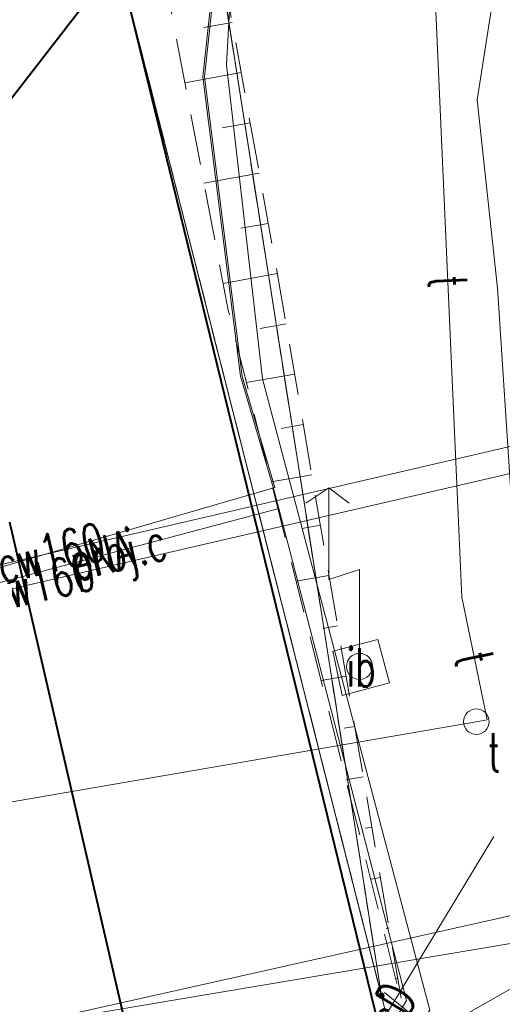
# Model space of a CAD drawing. Header units: metres. Extents: x 6567444 to 13135881, y 5574237 to 11149086.
# Tile 85 of 212: x 6567806 to 6567815, y 5574513 to 5574532. Entities that reach past the tile are written whole.
import ezdxf
from ezdxf.enums import TextEntityAlignment as Align

# ---------------------------------------------------------------- set-up
doc = ezdxf.new("R2010")
doc.units = ezdxf.units.M
for name, pattern in [('_MDCP$0$L_0_03', [1, 0.5, -0.5]), ('_MDCP$0$L_0_04', [1.5, 1, -0.5]), ('_MDCP$1$L_0_06', [2, 1.5, -0.5]), ('GE.I.6640.1.468.2024_MDCP_dodatkowe pomiary_12.03.2026$0$L_0_03', [1, 0.5, -0.5]), ('GE.I.6640.1.468.2024_MDCP_dodatkowe pomiary_12.03.2026$0$L_0_04', [1.5, 1, -0.5]), ('GE.I.6640.1.468.2024_MDCP_dodatkowe pomiary_12.03.2026$0$L_0_06', [2, 1.5, -0.5])]:
    doc.linetypes.add(name, pattern=pattern)
for name, color, linetype, lineweight in [('_MDCP$0$EGB_DzialkaEwidencyjna', 7, 'Continuous', 18), ('_MDCP$0$EGB_Klasouzytek', 92, 'Continuous', 18), ('_MDCP$0$EGB_KonturUzytkuGruntowego', 92, 'Continuous', 18), ('_MDCP$0$EGB_PunktGraniczny', 7, 'Continuous', 18), ('_MDCP$0$GES_InneUrzadzeniaTowarzyszace_P', 7, 'Continuous', 18), ('_MDCP$0$GES_PrzewodCieplowniczy', 212, 'Continuous', 18), ('_MDCP$0$GES_PrzewodCieplowniczy_Projektowany', 7, 'Continuous', 18), ('_MDCP$0$GES_PrzewodElektroenergetyczny', 1, 'Continuous', 18), ('_MDCP$0$GES_PrzewodKanalizacyjny_Projektowany', 7, 'Continuous', 18), ('_MDCP$0$GES_PrzewodTelekomunikacyjny', 30, 'Continuous', 18), ('_MDCP$0$KR_ObiektKarto', 7, 'Continuous', 18), ('_MDCP$0$MP_LINIE_REGULAC', 135, 'Continuous', 40), ('_MDCP$0$OT_Budowle', 7, 'Continuous', 18), ('_MDCP$0$OT_Skarpa', 7, 'Continuous', 18), ('_MDCP$1$GES_PrzewodKanalizacyjny', 36, 'Continuous', 18), ('_MDCP$1$GES_PrzewodWodociagowy', 5, 'Continuous', 18), ('GE.I.6640.1.468.2024_MDCP_dodatkowe pomiary_12.03.2026$0$EGB_DzialkaEwidencyjna', 7, 'Continuous', 18), ('GE.I.6640.1.468.2024_MDCP_dodatkowe pomiary_12.03.2026$0$EGB_Klasouzytek', 92, 'Continuous', 18), ('GE.I.6640.1.468.2024_MDCP_dodatkowe pomiary_12.03.2026$0$EGB_KonturUzytkuGruntowego', 92, 'Continuous', 18), ('GE.I.6640.1.468.2024_MDCP_dodatkowe pomiary_12.03.2026$0$EGB_PunktGraniczny', 7, 'Continuous', 18), ('GE.I.6640.1.468.2024_MDCP_dodatkowe pomiary_12.03.2026$0$GES_InneUrzadzeniaTowarzyszace_P', 7, 'Continuous', 18), ('GE.I.6640.1.468.2024_MDCP_dodatkowe pomiary_12.03.2026$0$GES_PrzewodCieplowniczy', 212, 'Continuous', 18), ('GE.I.6640.1.468.2024_MDCP_dodatkowe pomiary_12.03.2026$0$GES_PrzewodCieplowniczy_Projektowany', 7, 'Continuous', 18), ('GE.I.6640.1.468.2024_MDCP_dodatkowe pomiary_12.03.2026$0$GES_PrzewodElektroenergetyczny', 1, 'Continuous', 18), ('GE.I.6640.1.468.2024_MDCP_dodatkowe pomiary_12.03.2026$0$GES_PrzewodKanalizacyjny', 36, 'Continuous', 18), ('GE.I.6640.1.468.2024_MDCP_dodatkowe pomiary_12.03.2026$0$GES_PrzewodKanalizacyjny_Projektowany', 7, 'Continuous', 18), ('GE.I.6640.1.468.2024_MDCP_dodatkowe pomiary_12.03.2026$0$GES_PrzewodTelekomunikacyjny', 30, 'Continuous', 18), ('GE.I.6640.1.468.2024_MDCP_dodatkowe pomiary_12.03.2026$0$GES_PrzewodWodociagowy', 5, 'Continuous', 18), ('GE.I.6640.1.468.2024_MDCP_dodatkowe pomiary_12.03.2026$0$KR_ObiektKarto', 7, 'Continuous', 18), ('GE.I.6640.1.468.2024_MDCP_dodatkowe pomiary_12.03.2026$0$MP_LINIE_REGULAC', 135, 'Continuous', 40), ('GE.I.6640.1.468.2024_MDCP_dodatkowe pomiary_12.03.2026$0$OT_Budowle', 7, 'Continuous', 18), ('GE.I.6640.1.468.2024_MDCP_dodatkowe pomiary_12.03.2026$0$OT_Skarpa', 7, 'Continuous', 18)]:
    doc.layers.add(name, color=color, linetype=linetype, lineweight=lineweight)
doc.styles.add('_MDCP$0$STANDARD', font='simplex.shx')
doc.styles.add('GE.I.6640.1.468.2024_MDCP_dodatkowe pomiary_12.03.2026$0$STANDARD', font='simplex.shx')

# ---------------------------------------------------------------- blocks, each defined once
blk = doc.blocks.new('_MDCP$0$L_0_02_2')
at = {"color": 0}
blk.add_point((0, 0), dxfattribs=at)
blk = doc.blocks.new('_MDCP$0$L_0_02_1')
at = {"color": 0}
blk.add_point((0, 0), dxfattribs=at)
blk = doc.blocks.new('_MDCP$0$EGPG_N')
at = {"linetype": 'Continuous', "lineweight": 13}
blk.add_hatch(color=0, dxfattribs=at).paths.add_polyline_path([(0, -0.1, 1), (0, 0.1, 1)])
at = {"color": 0, "linetype": 'Continuous', "lineweight": 13}
blk.add_circle((0, 0), 0.1, dxfattribs=at)
blk = doc.blocks.new('_MDCP$0$other_SUPW_O')
at = {"color": 0, "linetype": 'Continuous', "lineweight": 18}
blk.add_circle((0, 0), 0.5, dxfattribs=at)
blk = doc.blocks.new('_MDCP$0$other_SUPY')
at = {"color": 0, "linetype": 'Continuous', "lineweight": 18, "flags": 128}
for points in [[(-1.2, 7), (-2.1, 6.4)], [(0, 0), (0, 3.8), (-1.2, 3.4), (-1.2, 7)], [(-1.2, 7), (-0.4, 6.4)]]:
    blk.add_lwpolyline(points, dxfattribs=at)
at = {"color": 0, "linetype": 'Continuous', "lineweight": 18}
blk.add_circle((0, 0), 0.51, dxfattribs=at)
blk = doc.blocks.new('_MDCP')
at = {"layer": '_MDCP$0$EGB_DzialkaEwidencyjna', "linetype": 'CONTINUOUS', "lineweight": 18}
for p, q in [((6567810.34, 5574548.58), (6567811.96, 5574548.85)), ((6567811.96, 5574548.85), (6567810.66, 5574545.93)), ((6567809.02, 5574546.47), (6567810.34, 5574548.58)), ((6567805.83, 5574540.63), (6567809.02, 5574546.47)), ((6567810.66, 5574545.93), (6567809.64, 5574533.63)), ((6567812.91, 5574512.76), (6567805.83, 5574540.63)), ((6567809.64, 5574533.63), (6567812.91, 5574512.76))]:
    blk.add_line(p, q, dxfattribs=at)
at = {"layer": '_MDCP$0$EGB_DzialkaEwidencyjna', "linetype": 'Continuous', "lineweight": 18}
for p, q in [((6567805.892, 5574540.388), (6567812.848, 5574513.002)), ((6567812.871, 5574513.007), (6567809.679, 5574533.383))]:
    blk.add_line(p, q, dxfattribs=at)
at = {"layer": '_MDCP$0$EGB_Klasouzytek', "lineweight": 18}
for points in [[(6567799.496, 5574570.502), (6567805.83, 5574540.63), (6567812.91, 5574512.76), (6567813.39, 5574510.85), (6567815.07, 5574503.11), (6567824.54, 5574464.39), (6567837.97, 5574408.39), (6567843.288, 5574339.737)], [(6567843.288, 5574339.738), (6567840.22, 5574379.37), (6567837.97, 5574408.39), (6567824.54, 5574464.39), (6567815.07, 5574503.11), (6567813.39, 5574510.85), (6567812.91, 5574512.76), (6567809.64, 5574533.63), (6567810.66, 5574545.93), (6567811.96, 5574548.85), (6567814.7, 5574549.3), (6567819.81, 5574551.02), (6567841.64, 5574556.2), (6567848.19, 5574557.83), (6567849.51, 5574552.26), (6567830.11, 5574547.72), (6567829, 5574518.49), (6567851.37, 5574441.53), (6567857.95, 5574413.39), (6567862.49, 5574380.1), (6567864.17, 5574367.81), (6567869.98, 5574345.11), (6567862.17, 5574342.99), (6567862.141, 5574342.197)]]:
    blk.add_lwpolyline(points, dxfattribs=at)
blk.add_lwpolyline([(6567809.64, 5574533.63), (6567812.91, 5574512.76), (6567805.83, 5574540.63), (6567809.02, 5574546.47), (6567810.34, 5574548.58), (6567811.96, 5574548.85), (6567810.66, 5574545.93)], close=True, dxfattribs=at)
at = {"layer": '_MDCP$0$EGB_KonturUzytkuGruntowego', "linetype": '_MDCP$0$L_0_03', "lineweight": 18}
for points in [[(6567799.496, 5574570.502), (6567805.83, 5574540.63), (6567812.91, 5574512.76), (6567813.39, 5574510.85), (6567815.07, 5574503.11), (6567824.54, 5574464.39), (6567837.97, 5574408.39), (6567840.22, 5574379.37), (6567843.288, 5574339.738)], [(6567843.288, 5574339.738), (6567840.22, 5574379.37), (6567837.97, 5574408.39), (6567824.54, 5574464.39), (6567815.07, 5574503.11), (6567813.39, 5574510.85), (6567812.91, 5574512.76), (6567809.64, 5574533.63), (6567810.66, 5574545.93), (6567811.96, 5574548.85), (6567814.7, 5574549.3), (6567819.81, 5574551.02), (6567841.64, 5574556.2), (6567848.19, 5574557.83), (6567849.51, 5574552.26), (6567830.11, 5574547.72), (6567829, 5574518.49), (6567851.37, 5574441.53), (6567857.95, 5574413.39), (6567862.49, 5574380.1), (6567864.17, 5574367.81), (6567869.98, 5574345.11), (6567862.17, 5574342.99), (6567862.141, 5574342.197)]]:
    blk.add_lwpolyline(points, dxfattribs=at)
at = {"layer": '_MDCP$0$EGB_KonturUzytkuGruntowego', "linetype": '_MDCP$0$L_0_03', "lineweight": 18, "flags": 128}
blk.add_lwpolyline([(6567812.91, 5574512.76), (6567805.83, 5574540.63), (6567809.02, 5574546.47), (6567810.34, 5574548.58), (6567811.96, 5574548.85), (6567810.66, 5574545.93), (6567809.64, 5574533.63)], close=True, dxfattribs=at)
at = {"layer": '_MDCP$0$EGB_PunktGraniczny'}
blk.add_point((6567812.91, 5574512.76), dxfattribs=at)
at = {"layer": '_MDCP$0$GES_PrzewodCieplowniczy', "color": 212, "linetype": 'Continuous', "lineweight": 18}
for points in [[(6567835.68, 5574515.72), (6567834.68, 5574515.5), (6567833.79, 5574515.41), (6567833.51, 5574516.35), (6567832.44, 5574522.19), (6567832.16, 5574523.72), (6567831.79, 5574526.04), (6567831.58, 5574526.96), (6567831.47, 5574527.08), (6567831.3, 5574527.11), (6567830.49, 5574526.95), (6567828.78, 5574526.59), (6567826.68, 5574526.13), (6567800.624, 5574520.082)], [(6567800.736, 5574519.589), (6567826.76, 5574525.61), (6567828.62, 5574526.02), (6567830.22, 5574526.41), (6567830.96, 5574526.58), (6567831.1, 5574526.54), (6567831.21, 5574526.4), (6567831.36, 5574525.68), (6567831.69, 5574523.66), (6567831.83, 5574522.89), (6567831.99, 5574522.12), (6567833.18, 5574515.78), (6567833.4, 5574514.91), (6567834.33, 5574514.98), (6567835.15, 5574515.17), (6567836.07, 5574515.32)]]:
    blk.add_lwpolyline(points, dxfattribs=at)
at = {"layer": '_MDCP$0$GES_PrzewodElektroenergetyczny', "color": 1, "linetype": 'Continuous', "lineweight": 18}
for points in [[(6567873.65, 5574564.68), (6567858.185, 5574560.669), (6567842.81, 5574557.22), (6567841.652, 5574557.736), (6567838.02, 5574560.82), (6567836.97, 5574561.34), (6567827.408, 5574559.513), (6567825.24, 5574559.375), (6567823.842, 5574558.387), (6567822.303, 5574556.767), (6567821.25, 5574553.7), (6567820.388, 5574552.522), (6567818.508, 5574550.958), (6567817.589, 5574547.746), (6567816.52, 5574541.4), (6567814.783, 5574530.308), (6567815.18, 5574526.62), (6567815.46, 5574522.32), (6567816.83, 5574517.28), (6567816.455, 5574514.619), (6567815.516, 5574513.797), (6567802.55, 5574511.616)], [(6567873.65, 5574564.68), (6567858.185, 5574560.669), (6567842.81, 5574557.22), (6567841.652, 5574557.736), (6567838.02, 5574560.82), (6567836.97, 5574561.34), (6567827.408, 5574559.513), (6567825.24, 5574559.375), (6567823.842, 5574558.387), (6567822.303, 5574556.767), (6567821.25, 5574553.7), (6567820.388, 5574552.522), (6567818.508, 5574550.958), (6567817.589, 5574547.746), (6567816.52, 5574541.4), (6567814.783, 5574530.308), (6567815.18, 5574526.62), (6567815.46, 5574522.32), (6567816.83, 5574517.28), (6567816.455, 5574514.619), (6567815.516, 5574513.797), (6567802.55, 5574511.616)], [(6567821.689, 5574574.676), (6567824.614, 5574569.975), (6567824.749, 5574569.163), (6567824.869, 5574568.446), (6567824.96, 5574567.901), (6567826.159, 5574560.699), (6567824.503, 5574558.716), (6567818.43, 5574554.059), (6567817.963, 5574552.826), (6567817.933, 5574552.746), (6567810.864, 5574534.061), (6567809.989, 5574533.009), (6567809.88, 5574530.991), (6567810.579, 5574524.841), (6567813.857, 5574512.476), (6567813.279, 5574511.663)], [(6567821.689, 5574574.676), (6567824.614, 5574569.975), (6567824.749, 5574569.163), (6567824.869, 5574568.446), (6567824.96, 5574567.901), (6567826.159, 5574560.699), (6567824.503, 5574558.716), (6567818.43, 5574554.059), (6567817.963, 5574552.826), (6567817.933, 5574552.746), (6567810.864, 5574534.061), (6567809.989, 5574533.009), (6567809.88, 5574530.991), (6567810.579, 5574524.841), (6567813.857, 5574512.476), (6567813.369, 5574511.714)], [(6567800.692, 5574519.783), (6567802.691, 5574520.352), (6567810.825, 5574522.717), (6567810.186, 5574524.89), (6567809.445, 5574530.757), (6567809.707, 5574533.18), (6567810.517, 5574534.255), (6567811.265, 5574536.072), (6567818.154, 5574554.51), (6567823.868, 5574558.864), (6567825.744, 5574560.817), (6567824.722, 5574567.97), (6567816.288, 5574566.225), (6567812.943, 5574566.807), (6567806.543, 5574571.827)], [(6567806.525, 5574571.824), (6567812.913, 5574566.813), (6567816.258, 5574566.232), (6567824.701, 5574567.978), (6567824.712, 5574567.844), (6567825.715, 5574560.823), (6567823.839, 5574558.871), (6567818.124, 5574554.515), (6567817.484, 5574552.804), (6567817.454, 5574552.724), (6567811.233, 5574536.077), (6567810.486, 5574534.259), (6567809.675, 5574533.185), (6567809.413, 5574530.761), (6567810.153, 5574524.894), (6567810.792, 5574522.721), (6567810.901, 5574522.304), (6567813.402, 5574512.663), (6567813.006, 5574512.003), (6567811.262, 5574510.689), (6567805.592, 5574509.535), (6567805.478, 5574509.512)]]:
    blk.add_lwpolyline(points, dxfattribs=at)
at = {"layer": '_MDCP$0$GES_PrzewodElektroenergetyczny', "color": 1, "linetype": 'Continuous', "lineweight": 18, "flags": 128}
for points in [[(6567838.664, 5574557.463), (6567825.286, 5574554.465), (6567821.836, 5574553.69), (6567821.707, 5574552.996), (6567821.696, 5574552.936), (6567820.074, 5574544.186), (6567818.966, 5574530.39), (6567820.156, 5574520.342), (6567819.55, 5574515.238), (6567813.369, 5574511.714), (6567813.279, 5574511.663), (6567812.705, 5574511.261), (6567811.464, 5574510.392), (6567805.665, 5574509.205)], [(6567810.901, 5574522.304), (6567803.964, 5574520.462)]]:
    blk.add_lwpolyline(points, dxfattribs=at)
at = {"layer": '_MDCP$0$GES_PrzewodKanalizacyjny_Projektowany', "color": 36, "linetype": '_MDCP$1$L_0_06', "lineweight": 18, "flags": 128}
blk.add_lwpolyline([(6567818.14, 5574508.67), (6567812.97, 5574512.82)], dxfattribs=at)
at = {"layer": '_MDCP$0$GES_PrzewodTelekomunikacyjny', "color": 30, "linetype": 'Continuous', "lineweight": 18, "flags": 128}
for points in [[(6567813.938, 5574532.923), (6567814.486, 5574520.568)], [(6567814.486, 5574520.568), (6567814.977, 5574518.164)]]:
    blk.add_lwpolyline(points, dxfattribs=at)
at = {"layer": '_MDCP$0$GES_PrzewodTelekomunikacyjny', "color": 30, "linetype": 'Continuous', "lineweight": 18}
blk.add_lwpolyline([(6567801.587, 5574515.85), (6567814.767, 5574518.127), (6567814.977, 5574518.164)], dxfattribs=at)
at = {"layer": '_MDCP$0$KR_ObiektKarto', "linetype": 'Continuous', "lineweight": 18, "flags": 128}
for points in [[(6567809.987, 5574531.825), (6567809.431, 5574531.725)], [(6567810.164, 5574530.84), (6567809.062, 5574530.642)], [(6567810.341, 5574529.856), (6567809.795, 5574529.758)], [(6567810.518, 5574528.872), (6567809.436, 5574528.677)], [(6567810.695, 5574527.888), (6567810.159, 5574527.791)], [(6567810.872, 5574526.904), (6567809.81, 5574526.713)], [(6567811.044, 5574525.918), (6567810.533, 5574525.831)], [(6567811.212, 5574524.933), (6567810.265, 5574524.771)], [(6567811.38, 5574523.947), (6567810.944, 5574523.873)], [(6567811.547, 5574522.961), (6567810.752, 5574522.826)], [(6567811.715, 5574521.975), (6567811.356, 5574521.914)], [(6567811.883, 5574520.989), (6567811.24, 5574520.88)], [(6567812.051, 5574520.004), (6567811.767, 5574519.955)], [(6567812.219, 5574519.018), (6567811.727, 5574518.934)], [(6567812.387, 5574518.032), (6567812.179, 5574517.997)], [(6567812.555, 5574517.046), (6567812.214, 5574516.988)], [(6567812.722, 5574516.06), (6567812.59, 5574516.038)], [(6567812.89, 5574515.075), (6567812.701, 5574515.042)], [(6567813.058, 5574514.089), (6567813.001, 5574514.079)], [(6567813.226, 5574513.103), (6567813.188, 5574513.096)]]:
    blk.add_lwpolyline(points, dxfattribs=at)
at = {"layer": '_MDCP$0$MP_LINIE_REGULAC', "linetype": 'Continuous'}
for points in [[(6567936.85, 5574576.14), (6567822.725, 5574553.2), (6567807.758, 5574533.041), (6567819.961, 5574483.091), (6567828.37, 5574448.208)], [(6567809.616, 5574504.76), (6567804.161, 5574528.403), (6567807.758, 5574533.041)]]:
    blk.add_lwpolyline(points, dxfattribs=at)
at = {"layer": '_MDCP$0$OT_Budowle', "color": 7, "linetype": 'Continuous', "lineweight": 18, "flags": 128}
blk.add_lwpolyline([(6567812.84, 5574519.74), (6567813.07, 5574518.89), (6567812.14, 5574518.64), (6567811.96, 5574519.51)], close=True, dxfattribs=at)
at = {"layer": '_MDCP$0$OT_Skarpa', "color": 7, "linetype": '_MDCP$0$L_0_04', "lineweight": 18, "flags": 128}
blk.add_lwpolyline([(6567811.1, 5574548.58), (6567813.68, 5574548.95), (6567812.52, 5574547.88), (6567810.52, 5574541.63), (6567809.79, 5574532.92), (6567810.95, 5574526.47), (6567813.31, 5574512.61), (6567809.91, 5574526.19), (6567808.64, 5574532.86), (6567808.92, 5574541.89)], close=True, dxfattribs=at)
at = {"layer": '_MDCP$1$GES_PrzewodKanalizacyjny', "color": 36, "linetype": 'Continuous', "lineweight": 18, "flags": 128}
blk.add_lwpolyline([(6567815.11, 5574515.88), (6567810.911, 5574508.919)], dxfattribs=at)
at = {"layer": '_MDCP$1$GES_PrzewodWodociagowy', "color": 5, "linetype": 'Continuous', "lineweight": 18}
blk.add_lwpolyline([(6567933.69, 5574572.61), (6567933.06, 5574572.59), (6567924.48, 5574571.48), (6567923.42, 5574572.32), (6567920.04, 5574574.98), (6567915.01, 5574574.28), (6567879.77, 5574567.11), (6567879.07, 5574566.99), (6567878.14, 5574565.37), (6567860.87, 5574560.66), (6567855.39, 5574559.03), (6567839.4, 5574555.34), (6567836.94, 5574551.59), (6567834.92, 5574548.08), (6567832.61, 5574544.04), (6567830.53, 5574540.71), (6567827.89, 5574537.03), (6567830.01, 5574517.51), (6567828.46, 5574517.24), (6567802.588, 5574511.449)], dxfattribs=at)
at = {"layer": '_MDCP$0$EGB_DzialkaEwidencyjna', "linetype": 'Continuous', "xscale": 0.5, "yscale": 0.5, "zscale": 0.5}
for name, rotation in [('_MDCP$0$L_0_02_2', 104.25), ('_MDCP$0$L_0_02_1', 284.11), ('_MDCP$0$L_0_02_2', 284.11), ('_MDCP$0$L_0_02_1', 98.9), ('_MDCP$0$L_0_02_2', 98.9), ('_MDCP$0$L_0_02_1', 104.25)]:
    blk.add_blockref(name, (6567812.91, 5574512.76), dxfattribs=dict(at, rotation=rotation))
at = {"layer": '_MDCP$0$EGB_PunktGraniczny', "linetype": 'Continuous', "xscale": 0.5, "yscale": 0.5, "zscale": 0.5}
blk.add_blockref('_MDCP$0$EGPG_N', (6567812.91, 5574512.76), dxfattribs=at)
at = {"layer": '_MDCP$0$GES_InneUrzadzeniaTowarzyszace_P', "linetype": 'Continuous', "xscale": 0.5, "yscale": 0.5, "zscale": 0.5}
for name, p in [('_MDCP$0$other_SUPY', (6567812.48, 5574519.21)), ('_MDCP$0$other_SUPW_O', (6567814.767, 5574518.127))]:
    blk.add_blockref(name, p, dxfattribs=at)
at = {"layer": '_MDCP$0$GES_InneUrzadzeniaTowarzyszace_P', "color": 7, "lineweight": 15, "style": '_MDCP$0$STANDARD', "width": 0.66}
blk.add_text('t', height=0.75, dxfattribs=at).set_placement((6567814.992, 5574517.902), align=Align.TOP_LEFT)
at = {"layer": '_MDCP$0$GES_PrzewodCieplowniczy', "color": 212, "lineweight": 15, "style": '_MDCP$0$STANDARD', "width": 0.66}
for rotation, p in [(-346.9, (6567806.435, 5574521.431)), (-347, (6567806.239, 5574520.862))]:
    blk.add_text('cw160', height=0.75, rotation=rotation, dxfattribs=at).set_placement(p, align=Align.MIDDLE_CENTER)
at = {"layer": '_MDCP$0$GES_PrzewodCieplowniczy_Projektowany', "color": 212, "lineweight": 15, "style": '_MDCP$0$STANDARD', "width": 0.66}
blk.add_text('proj.c', height=0.75, rotation=-346.9, dxfattribs=at).set_placement((6567807.754, 5574521.471), align=Align.MIDDLE_CENTER)
at = {"layer": '_MDCP$0$GES_PrzewodElektroenergetyczny', "color": 1, "lineweight": 15, "style": '_MDCP$0$STANDARD', "width": 0.66}
blk.add_text('eNA', height=0.75, rotation=-345.1, dxfattribs=at).set_placement((6567807.433, 5574521.383), align=Align.MIDDLE_CENTER)
at = {"layer": '_MDCP$0$GES_PrzewodTelekomunikacyjny', "color": 30, "lineweight": 15, "style": '_MDCP$0$STANDARD', "width": 0.66}
for rotation, p in [(-87.5, (6567814.212, 5574526.746)), (-78.5, (6567814.731, 5574519.366))]:
    blk.add_text('t', height=0.75, rotation=rotation, dxfattribs=at).set_placement(p, align=Align.MIDDLE_CENTER)
at = {"layer": '_MDCP$0$OT_Budowle', "color": 7, "lineweight": 15, "style": '_MDCP$0$STANDARD', "width": 0.66}
blk.add_text('ib', height=0.75, dxfattribs=at).set_placement((6567812.515, 5574519.19), align=Align.MIDDLE_CENTER)
at = {"layer": '_MDCP$1$GES_PrzewodKanalizacyjny', "color": 36, "lineweight": 15, "style": '_MDCP$0$STANDARD', "width": 0.66}
blk.add_text('ksD', height=0.75, rotation=-301.1, dxfattribs=at).set_placement((6567813.011, 5574512.399), align=Align.MIDDLE_CENTER)
blk = doc.blocks.new('GE.I.6640.1.468.2024_MDCP_dodatkowe pomiary_12.03.2026$0$L_0_02_2')
at = {"color": 0}
blk.add_point((0, 0), dxfattribs=at)
blk = doc.blocks.new('GE.I.6640.1.468.2024_MDCP_dodatkowe pomiary_12.03.2026$0$L_0_02_1')
at = {"color": 0}
blk.add_point((0, 0), dxfattribs=at)
blk = doc.blocks.new('GE.I.6640.1.468.2024_MDCP_dodatkowe pomiary_12.03.2026$0$EGPG_N')
at = {"linetype": 'Continuous', "lineweight": 13}
blk.add_hatch(color=0, dxfattribs=at).paths.add_polyline_path([(0, -0.1, 1), (0, 0.1, 1)])
at = {"color": 0, "linetype": 'Continuous', "lineweight": 13}
blk.add_circle((0, 0), 0.1, dxfattribs=at)
blk = doc.blocks.new('GE.I.6640.1.468.2024_MDCP_dodatkowe pomiary_12.03.2026$0$other_SUPW_O')
at = {"color": 0, "linetype": 'Continuous', "lineweight": 18}
blk.add_circle((0, 0), 0.5, dxfattribs=at)
blk = doc.blocks.new('GE.I.6640.1.468.2024_MDCP_dodatkowe pomiary_12.03.2026$0$other_SUPY')
at = {"color": 0, "linetype": 'Continuous', "lineweight": 18, "flags": 128}
for points in [[(-1.2, 7), (-2.1, 6.4)], [(0, 0), (0, 3.8), (-1.2, 3.4), (-1.2, 7)], [(-1.2, 7), (-0.4, 6.4)]]:
    blk.add_lwpolyline(points, dxfattribs=at)
at = {"color": 0, "linetype": 'Continuous', "lineweight": 18}
blk.add_circle((0, 0), 0.51, dxfattribs=at)
blk = doc.blocks.new('GE.I.6640.1.468.2024_MDCP_dodatkowe pomiary_12.03.2026')
at = {"layer": 'GE.I.6640.1.468.2024_MDCP_dodatkowe pomiary_12.03.2026$0$EGB_DzialkaEwidencyjna', "linetype": 'CONTINUOUS', "lineweight": 18}
for p, q in [((6567810.34, 5574548.58), (6567811.96, 5574548.85)), ((6567811.96, 5574548.85), (6567810.66, 5574545.93)), ((6567809.02, 5574546.47), (6567810.34, 5574548.58)), ((6567805.83, 5574540.63), (6567809.02, 5574546.47)), ((6567810.66, 5574545.93), (6567809.64, 5574533.63)), ((6567812.91, 5574512.76), (6567805.83, 5574540.63)), ((6567809.64, 5574533.63), (6567812.91, 5574512.76))]:
    blk.add_line(p, q, dxfattribs=at)
at = {"layer": 'GE.I.6640.1.468.2024_MDCP_dodatkowe pomiary_12.03.2026$0$EGB_DzialkaEwidencyjna', "linetype": 'Continuous', "lineweight": 18}
for p, q in [((6567805.892, 5574540.388), (6567812.848, 5574513.002)), ((6567812.871, 5574513.007), (6567809.679, 5574533.383))]:
    blk.add_line(p, q, dxfattribs=at)
at = {"layer": 'GE.I.6640.1.468.2024_MDCP_dodatkowe pomiary_12.03.2026$0$EGB_Klasouzytek', "lineweight": 18}
for points in [[(6567799.496, 5574570.502), (6567805.83, 5574540.63), (6567812.91, 5574512.76), (6567813.39, 5574510.85), (6567815.07, 5574503.11), (6567824.54, 5574464.39), (6567837.97, 5574408.39), (6567843.288, 5574339.737)], [(6567843.288, 5574339.738), (6567840.22, 5574379.37), (6567837.97, 5574408.39), (6567824.54, 5574464.39), (6567815.07, 5574503.11), (6567813.39, 5574510.85), (6567812.91, 5574512.76), (6567809.64, 5574533.63), (6567810.66, 5574545.93), (6567811.96, 5574548.85), (6567814.7, 5574549.3), (6567819.81, 5574551.02), (6567841.64, 5574556.2), (6567848.19, 5574557.83), (6567849.51, 5574552.26), (6567830.11, 5574547.72), (6567829, 5574518.49), (6567851.37, 5574441.53), (6567857.95, 5574413.39), (6567862.49, 5574380.1), (6567864.17, 5574367.81), (6567869.98, 5574345.11), (6567862.17, 5574342.99), (6567862.141, 5574342.197)]]:
    blk.add_lwpolyline(points, dxfattribs=at)
blk.add_lwpolyline([(6567809.64, 5574533.63), (6567812.91, 5574512.76), (6567805.83, 5574540.63), (6567809.02, 5574546.47), (6567810.34, 5574548.58), (6567811.96, 5574548.85), (6567810.66, 5574545.93)], close=True, dxfattribs=at)
at = {"layer": 'GE.I.6640.1.468.2024_MDCP_dodatkowe pomiary_12.03.2026$0$EGB_KonturUzytkuGruntowego', "linetype": 'GE.I.6640.1.468.2024_MDCP_dodatkowe pomiary_12.03.2026$0$L_0_03', "lineweight": 18}
for points in [[(6567799.496, 5574570.502), (6567805.83, 5574540.63), (6567812.91, 5574512.76), (6567813.39, 5574510.85), (6567815.07, 5574503.11), (6567824.54, 5574464.39), (6567837.97, 5574408.39), (6567840.22, 5574379.37), (6567843.288, 5574339.738)], [(6567843.288, 5574339.738), (6567840.22, 5574379.37), (6567837.97, 5574408.39), (6567824.54, 5574464.39), (6567815.07, 5574503.11), (6567813.39, 5574510.85), (6567812.91, 5574512.76), (6567809.64, 5574533.63), (6567810.66, 5574545.93), (6567811.96, 5574548.85), (6567814.7, 5574549.3), (6567819.81, 5574551.02), (6567841.64, 5574556.2), (6567848.19, 5574557.83), (6567849.51, 5574552.26), (6567830.11, 5574547.72), (6567829, 5574518.49), (6567851.37, 5574441.53), (6567857.95, 5574413.39), (6567862.49, 5574380.1), (6567864.17, 5574367.81), (6567869.98, 5574345.11), (6567862.17, 5574342.99), (6567862.141, 5574342.197)]]:
    blk.add_lwpolyline(points, dxfattribs=at)
at = {"layer": 'GE.I.6640.1.468.2024_MDCP_dodatkowe pomiary_12.03.2026$0$EGB_KonturUzytkuGruntowego', "linetype": 'GE.I.6640.1.468.2024_MDCP_dodatkowe pomiary_12.03.2026$0$L_0_03', "lineweight": 18, "flags": 128}
blk.add_lwpolyline([(6567812.91, 5574512.76), (6567805.83, 5574540.63), (6567809.02, 5574546.47), (6567810.34, 5574548.58), (6567811.96, 5574548.85), (6567810.66, 5574545.93), (6567809.64, 5574533.63)], close=True, dxfattribs=at)
at = {"layer": 'GE.I.6640.1.468.2024_MDCP_dodatkowe pomiary_12.03.2026$0$EGB_PunktGraniczny'}
blk.add_point((6567812.91, 5574512.76), dxfattribs=at)
at = {"layer": 'GE.I.6640.1.468.2024_MDCP_dodatkowe pomiary_12.03.2026$0$GES_PrzewodCieplowniczy', "color": 212, "linetype": 'Continuous', "lineweight": 18}
for points in [[(6567835.68, 5574515.72), (6567834.68, 5574515.5), (6567833.79, 5574515.41), (6567833.51, 5574516.35), (6567832.44, 5574522.19), (6567832.16, 5574523.72), (6567831.79, 5574526.04), (6567831.58, 5574526.96), (6567831.47, 5574527.08), (6567831.3, 5574527.11), (6567830.49, 5574526.95), (6567828.78, 5574526.59), (6567826.68, 5574526.13), (6567800.624, 5574520.082)], [(6567800.736, 5574519.589), (6567826.76, 5574525.61), (6567828.62, 5574526.02), (6567830.22, 5574526.41), (6567830.96, 5574526.58), (6567831.1, 5574526.54), (6567831.21, 5574526.4), (6567831.36, 5574525.68), (6567831.69, 5574523.66), (6567831.83, 5574522.89), (6567831.99, 5574522.12), (6567833.18, 5574515.78), (6567833.4, 5574514.91), (6567834.33, 5574514.98), (6567835.15, 5574515.17), (6567836.07, 5574515.32)]]:
    blk.add_lwpolyline(points, dxfattribs=at)
at = {"layer": 'GE.I.6640.1.468.2024_MDCP_dodatkowe pomiary_12.03.2026$0$GES_PrzewodElektroenergetyczny', "color": 1, "linetype": 'Continuous', "lineweight": 18}
for points in [[(6567873.65, 5574564.68), (6567858.185, 5574560.669), (6567842.81, 5574557.22), (6567841.652, 5574557.736), (6567838.02, 5574560.82), (6567836.97, 5574561.34), (6567827.408, 5574559.513), (6567825.24, 5574559.375), (6567823.842, 5574558.387), (6567822.303, 5574556.767), (6567821.25, 5574553.7), (6567820.388, 5574552.522), (6567818.508, 5574550.958), (6567817.589, 5574547.746), (6567816.52, 5574541.4), (6567814.783, 5574530.308), (6567815.18, 5574526.62), (6567815.46, 5574522.32), (6567816.83, 5574517.28), (6567816.455, 5574514.619), (6567815.516, 5574513.797), (6567802.55, 5574511.616)], [(6567873.65, 5574564.68), (6567858.185, 5574560.669), (6567842.81, 5574557.22), (6567841.652, 5574557.736), (6567838.02, 5574560.82), (6567836.97, 5574561.34), (6567827.408, 5574559.513), (6567825.24, 5574559.375), (6567823.842, 5574558.387), (6567822.303, 5574556.767), (6567821.25, 5574553.7), (6567820.388, 5574552.522), (6567818.508, 5574550.958), (6567817.589, 5574547.746), (6567816.52, 5574541.4), (6567814.783, 5574530.308), (6567815.18, 5574526.62), (6567815.46, 5574522.32), (6567816.83, 5574517.28), (6567816.455, 5574514.619), (6567815.516, 5574513.797), (6567802.55, 5574511.616)], [(6567821.689, 5574574.676), (6567824.614, 5574569.975), (6567824.749, 5574569.163), (6567824.869, 5574568.446), (6567824.96, 5574567.901), (6567826.159, 5574560.699), (6567824.503, 5574558.716), (6567818.43, 5574554.059), (6567817.963, 5574552.826), (6567817.933, 5574552.746), (6567810.864, 5574534.061), (6567809.989, 5574533.009), (6567809.88, 5574530.991), (6567810.579, 5574524.841), (6567813.857, 5574512.476), (6567813.279, 5574511.663)], [(6567821.689, 5574574.676), (6567824.614, 5574569.975), (6567824.749, 5574569.163), (6567824.869, 5574568.446), (6567824.96, 5574567.901), (6567826.159, 5574560.699), (6567824.503, 5574558.716), (6567818.43, 5574554.059), (6567817.963, 5574552.826), (6567817.933, 5574552.746), (6567810.864, 5574534.061), (6567809.989, 5574533.009), (6567809.88, 5574530.991), (6567810.579, 5574524.841), (6567813.857, 5574512.476), (6567813.369, 5574511.714)], [(6567800.692, 5574519.783), (6567802.691, 5574520.352), (6567810.825, 5574522.717), (6567810.186, 5574524.89), (6567809.445, 5574530.757), (6567809.707, 5574533.18), (6567810.517, 5574534.255), (6567811.265, 5574536.072), (6567818.154, 5574554.51), (6567823.868, 5574558.864), (6567825.744, 5574560.817), (6567824.722, 5574567.97), (6567816.288, 5574566.225), (6567812.943, 5574566.807), (6567806.543, 5574571.827)], [(6567806.525, 5574571.824), (6567812.913, 5574566.813), (6567816.258, 5574566.232), (6567824.701, 5574567.978), (6567824.712, 5574567.844), (6567825.715, 5574560.823), (6567823.839, 5574558.871), (6567818.124, 5574554.515), (6567817.484, 5574552.804), (6567817.454, 5574552.724), (6567811.233, 5574536.077), (6567810.486, 5574534.259), (6567809.675, 5574533.185), (6567809.413, 5574530.761), (6567810.153, 5574524.894), (6567810.792, 5574522.721), (6567810.901, 5574522.304), (6567813.402, 5574512.663), (6567813.006, 5574512.003), (6567811.262, 5574510.689), (6567805.592, 5574509.535), (6567805.478, 5574509.512)]]:
    blk.add_lwpolyline(points, dxfattribs=at)
at = {"layer": 'GE.I.6640.1.468.2024_MDCP_dodatkowe pomiary_12.03.2026$0$GES_PrzewodElektroenergetyczny', "color": 1, "linetype": 'Continuous', "lineweight": 18, "flags": 128}
for points in [[(6567838.664, 5574557.463), (6567825.286, 5574554.465), (6567821.836, 5574553.69), (6567821.707, 5574552.996), (6567821.696, 5574552.936), (6567820.074, 5574544.186), (6567818.966, 5574530.39), (6567820.156, 5574520.342), (6567819.55, 5574515.238), (6567813.369, 5574511.714), (6567813.279, 5574511.663), (6567812.705, 5574511.261), (6567811.464, 5574510.392), (6567805.665, 5574509.205)], [(6567810.901, 5574522.304), (6567803.964, 5574520.462)]]:
    blk.add_lwpolyline(points, dxfattribs=at)
at = {"layer": 'GE.I.6640.1.468.2024_MDCP_dodatkowe pomiary_12.03.2026$0$GES_PrzewodKanalizacyjny', "color": 36, "linetype": 'Continuous', "lineweight": 18, "flags": 128}
blk.add_lwpolyline([(6567815.11, 5574515.88), (6567810.911, 5574508.919)], dxfattribs=at)
at = {"layer": 'GE.I.6640.1.468.2024_MDCP_dodatkowe pomiary_12.03.2026$0$GES_PrzewodKanalizacyjny_Projektowany', "color": 36, "linetype": 'GE.I.6640.1.468.2024_MDCP_dodatkowe pomiary_12.03.2026$0$L_0_06', "lineweight": 18, "flags": 128}
blk.add_lwpolyline([(6567818.14, 5574508.67), (6567812.97, 5574512.82)], dxfattribs=at)
at = {"layer": 'GE.I.6640.1.468.2024_MDCP_dodatkowe pomiary_12.03.2026$0$GES_PrzewodTelekomunikacyjny', "color": 30, "linetype": 'Continuous', "lineweight": 18, "flags": 128}
for points in [[(6567813.938, 5574532.923), (6567814.486, 5574520.568)], [(6567814.486, 5574520.568), (6567814.977, 5574518.164)]]:
    blk.add_lwpolyline(points, dxfattribs=at)
at = {"layer": 'GE.I.6640.1.468.2024_MDCP_dodatkowe pomiary_12.03.2026$0$GES_PrzewodTelekomunikacyjny', "color": 30, "linetype": 'Continuous', "lineweight": 18}
blk.add_lwpolyline([(6567801.587, 5574515.85), (6567814.767, 5574518.127), (6567814.977, 5574518.164)], dxfattribs=at)
at = {"layer": 'GE.I.6640.1.468.2024_MDCP_dodatkowe pomiary_12.03.2026$0$GES_PrzewodWodociagowy', "color": 5, "linetype": 'Continuous', "lineweight": 18}
blk.add_lwpolyline([(6567933.69, 5574572.61), (6567933.06, 5574572.59), (6567924.48, 5574571.48), (6567923.42, 5574572.32), (6567920.04, 5574574.98), (6567915.01, 5574574.28), (6567879.77, 5574567.11), (6567879.07, 5574566.99), (6567878.14, 5574565.37), (6567860.87, 5574560.66), (6567855.39, 5574559.03), (6567839.4, 5574555.34), (6567836.94, 5574551.59), (6567834.92, 5574548.08), (6567832.61, 5574544.04), (6567830.53, 5574540.71), (6567827.89, 5574537.03), (6567830.01, 5574517.51), (6567828.46, 5574517.24), (6567802.588, 5574511.449)], dxfattribs=at)
at = {"layer": 'GE.I.6640.1.468.2024_MDCP_dodatkowe pomiary_12.03.2026$0$KR_ObiektKarto', "linetype": 'Continuous', "lineweight": 18, "flags": 128}
for points in [[(6567809.987, 5574531.825), (6567809.431, 5574531.725)], [(6567810.164, 5574530.84), (6567809.062, 5574530.642)], [(6567810.341, 5574529.856), (6567809.795, 5574529.758)], [(6567810.518, 5574528.872), (6567809.436, 5574528.677)], [(6567810.695, 5574527.888), (6567810.159, 5574527.791)], [(6567810.872, 5574526.904), (6567809.81, 5574526.713)], [(6567811.044, 5574525.918), (6567810.533, 5574525.831)], [(6567811.212, 5574524.933), (6567810.265, 5574524.771)], [(6567811.38, 5574523.947), (6567810.944, 5574523.873)], [(6567811.547, 5574522.961), (6567810.752, 5574522.826)], [(6567811.715, 5574521.975), (6567811.356, 5574521.914)], [(6567811.883, 5574520.989), (6567811.24, 5574520.88)], [(6567812.051, 5574520.004), (6567811.767, 5574519.955)], [(6567812.219, 5574519.018), (6567811.727, 5574518.934)], [(6567812.387, 5574518.032), (6567812.179, 5574517.997)], [(6567812.555, 5574517.046), (6567812.214, 5574516.988)], [(6567812.722, 5574516.06), (6567812.59, 5574516.038)], [(6567812.89, 5574515.075), (6567812.701, 5574515.042)], [(6567813.058, 5574514.089), (6567813.001, 5574514.079)], [(6567813.226, 5574513.103), (6567813.188, 5574513.096)]]:
    blk.add_lwpolyline(points, dxfattribs=at)
at = {"layer": 'GE.I.6640.1.468.2024_MDCP_dodatkowe pomiary_12.03.2026$0$MP_LINIE_REGULAC', "linetype": 'Continuous'}
for points in [[(6567936.85, 5574576.14), (6567822.725, 5574553.2), (6567807.758, 5574533.041), (6567819.961, 5574483.091), (6567828.37, 5574448.208)], [(6567809.616, 5574504.76), (6567804.161, 5574528.403), (6567807.758, 5574533.041)]]:
    blk.add_lwpolyline(points, dxfattribs=at)
at = {"layer": 'GE.I.6640.1.468.2024_MDCP_dodatkowe pomiary_12.03.2026$0$OT_Budowle', "color": 7, "linetype": 'Continuous', "lineweight": 18, "flags": 128}
blk.add_lwpolyline([(6567812.84, 5574519.74), (6567813.07, 5574518.89), (6567812.14, 5574518.64), (6567811.96, 5574519.51)], close=True, dxfattribs=at)
at = {"layer": 'GE.I.6640.1.468.2024_MDCP_dodatkowe pomiary_12.03.2026$0$OT_Skarpa', "color": 7, "linetype": 'GE.I.6640.1.468.2024_MDCP_dodatkowe pomiary_12.03.2026$0$L_0_04', "lineweight": 18, "flags": 128}
blk.add_lwpolyline([(6567811.1, 5574548.58), (6567813.68, 5574548.95), (6567812.52, 5574547.88), (6567810.52, 5574541.63), (6567809.79, 5574532.92), (6567810.95, 5574526.47), (6567813.31, 5574512.61), (6567809.91, 5574526.19), (6567808.64, 5574532.86), (6567808.92, 5574541.89)], close=True, dxfattribs=at)
at = {"layer": 'GE.I.6640.1.468.2024_MDCP_dodatkowe pomiary_12.03.2026$0$EGB_DzialkaEwidencyjna', "linetype": 'Continuous', "xscale": 0.5, "yscale": 0.5, "zscale": 0.5}
for name, rotation in [('GE.I.6640.1.468.2024_MDCP_dodatkowe pomiary_12.03.2026$0$L_0_02_2', 104.25), ('GE.I.6640.1.468.2024_MDCP_dodatkowe pomiary_12.03.2026$0$L_0_02_1', 284.11), ('GE.I.6640.1.468.2024_MDCP_dodatkowe pomiary_12.03.2026$0$L_0_02_2', 284.11), ('GE.I.6640.1.468.2024_MDCP_dodatkowe pomiary_12.03.2026$0$L_0_02_1', 98.9), ('GE.I.6640.1.468.2024_MDCP_dodatkowe pomiary_12.03.2026$0$L_0_02_2', 98.9), ('GE.I.6640.1.468.2024_MDCP_dodatkowe pomiary_12.03.2026$0$L_0_02_1', 104.25)]:
    blk.add_blockref(name, (6567812.91, 5574512.76), dxfattribs=dict(at, rotation=rotation))
at = {"layer": 'GE.I.6640.1.468.2024_MDCP_dodatkowe pomiary_12.03.2026$0$EGB_PunktGraniczny', "linetype": 'Continuous', "xscale": 0.5, "yscale": 0.5, "zscale": 0.5}
blk.add_blockref('GE.I.6640.1.468.2024_MDCP_dodatkowe pomiary_12.03.2026$0$EGPG_N', (6567812.91, 5574512.76), dxfattribs=at)
at = {"layer": 'GE.I.6640.1.468.2024_MDCP_dodatkowe pomiary_12.03.2026$0$GES_InneUrzadzeniaTowarzyszace_P', "linetype": 'Continuous', "xscale": 0.5, "yscale": 0.5, "zscale": 0.5}
for name, p in [('GE.I.6640.1.468.2024_MDCP_dodatkowe pomiary_12.03.2026$0$other_SUPY', (6567812.48, 5574519.21)), ('GE.I.6640.1.468.2024_MDCP_dodatkowe pomiary_12.03.2026$0$other_SUPW_O', (6567814.767, 5574518.127))]:
    blk.add_blockref(name, p, dxfattribs=at)
at = {"layer": 'GE.I.6640.1.468.2024_MDCP_dodatkowe pomiary_12.03.2026$0$GES_InneUrzadzeniaTowarzyszace_P', "color": 7, "lineweight": 15, "style": 'GE.I.6640.1.468.2024_MDCP_dodatkowe pomiary_12.03.2026$0$STANDARD', "width": 0.66}
blk.add_text('t', height=0.75, dxfattribs=at).set_placement((6567814.992, 5574517.902), align=Align.TOP_LEFT)
at = {"layer": 'GE.I.6640.1.468.2024_MDCP_dodatkowe pomiary_12.03.2026$0$GES_PrzewodCieplowniczy', "color": 212, "lineweight": 15, "style": 'GE.I.6640.1.468.2024_MDCP_dodatkowe pomiary_12.03.2026$0$STANDARD', "width": 0.66}
for rotation, p in [(-346.9, (6567806.435, 5574521.431)), (-347, (6567806.239, 5574520.862))]:
    blk.add_text('cw160', height=0.75, rotation=rotation, dxfattribs=at).set_placement(p, align=Align.MIDDLE_CENTER)
at = {"layer": 'GE.I.6640.1.468.2024_MDCP_dodatkowe pomiary_12.03.2026$0$GES_PrzewodCieplowniczy_Projektowany', "color": 212, "lineweight": 15, "style": 'GE.I.6640.1.468.2024_MDCP_dodatkowe pomiary_12.03.2026$0$STANDARD', "width": 0.66}
blk.add_text('proj.c', height=0.75, rotation=-346.9, dxfattribs=at).set_placement((6567807.754, 5574521.471), align=Align.MIDDLE_CENTER)
at = {"layer": 'GE.I.6640.1.468.2024_MDCP_dodatkowe pomiary_12.03.2026$0$GES_PrzewodElektroenergetyczny', "color": 1, "lineweight": 15, "style": 'GE.I.6640.1.468.2024_MDCP_dodatkowe pomiary_12.03.2026$0$STANDARD', "width": 0.66}
blk.add_text('eNA', height=0.75, rotation=-345.1, dxfattribs=at).set_placement((6567807.433, 5574521.383), align=Align.MIDDLE_CENTER)
at = {"layer": 'GE.I.6640.1.468.2024_MDCP_dodatkowe pomiary_12.03.2026$0$GES_PrzewodKanalizacyjny', "color": 36, "lineweight": 15, "style": 'GE.I.6640.1.468.2024_MDCP_dodatkowe pomiary_12.03.2026$0$STANDARD', "width": 0.66}
blk.add_text('ksD', height=0.75, rotation=-301.1, dxfattribs=at).set_placement((6567813.011, 5574512.399), align=Align.MIDDLE_CENTER)
at = {"layer": 'GE.I.6640.1.468.2024_MDCP_dodatkowe pomiary_12.03.2026$0$GES_PrzewodTelekomunikacyjny', "color": 30, "lineweight": 15, "style": 'GE.I.6640.1.468.2024_MDCP_dodatkowe pomiary_12.03.2026$0$STANDARD', "width": 0.66}
for rotation, p in [(-87.5, (6567814.212, 5574526.746)), (-78.5, (6567814.731, 5574519.366))]:
    blk.add_text('t', height=0.75, rotation=rotation, dxfattribs=at).set_placement(p, align=Align.MIDDLE_CENTER)
at = {"layer": 'GE.I.6640.1.468.2024_MDCP_dodatkowe pomiary_12.03.2026$0$OT_Budowle', "color": 7, "lineweight": 15, "style": 'GE.I.6640.1.468.2024_MDCP_dodatkowe pomiary_12.03.2026$0$STANDARD', "width": 0.66}
blk.add_text('ib', height=0.75, dxfattribs=at).set_placement((6567812.515, 5574519.19), align=Align.MIDDLE_CENTER)

msp = doc.modelspace()

# ---------------------------------------------------------------- block references
at = {"layer": 'Defpoints'}
msp.add_blockref('GE.I.6640.1.468.2024_MDCP_dodatkowe pomiary_12.03.2026', (0, 0), dxfattribs=at)

# ---------------------------------------------------------------- next in the draw order: block references
msp.add_blockref('_MDCP', (0, 0))

doc.saveas('drawing.dxf')
